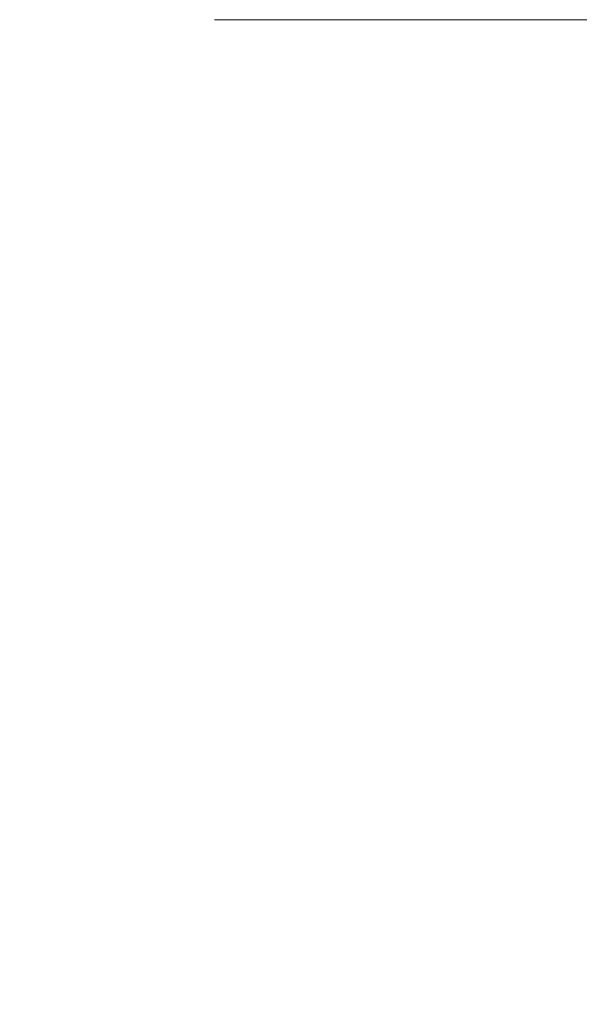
# Model space of a CAD drawing. Extents: x 1 to 669, y 0 to 417.
# Tile 243 of 256: x 326.49 to 328.88, y 281.9 to 286.1. Entities that reach past the tile are written whole.
import ezdxf

# ---------------------------------------------------------------- set-up
doc = ezdxf.new("R2010")
doc.units = 0
doc.header["$LTSCALE"] = 12
doc.header["$MEASUREMENT"] = 0
doc.layers.add('D', color=2, linetype='CONTINUOUS')
doc.styles.get("Standard").update_dxf_attribs({"font": 'SIMPLEX.SHX', "width": 0.875})
doc.dimstyles.new('STANDARD$0', dxfattribs={"dimscale": 32, "dimtxt": 0.09375, "dimasz": 0.0625, "dimexe": 0.03125, "dimexo": 0.03125, "dimgap": 0.03125, "dimtad": 1, "dimtih": 1, "dimtoh": 1, "dimdec": 4, "dimzin": 12, "dimdsep": 46, "dimlunit": 5, "dimtxsty": 'Standard', "dimcen": -0.03125, "dimclrd": 256, "dimclre": 256, "dimclrt": 256, "dimadec": 0, "dimazin": 0, "dimtfac": 0.875, "dimtdec": 4, "dimtofl": 0, "dimtmove": 0, "dimatfit": 3, "dimfxl": 1, "dimtolj": 1, "dimtzin": 12, "dimlwd": 13, "dimlwe": 13, "dimarcsym": 0})

# ---------------------------------------------------------------- blocks, each defined once
blk = doc.blocks.new('*D62')
at = {"layer": 'D', "lineweight": 13, "transparency": 16777216}
for p, q in [((327.3209, 286.096), (429.405, 286.096)), ((428.405, 284.096), (428.405, 230.3389)), ((428.405, 166.5883), (428.405, 222.2139)), ((374.3314, 164.5883), (429.405, 164.5883))]:
    blk.add_line(p, q, dxfattribs=at)
at = {"layer": 'D', "transparency": 16777216}
for points in [[(428.0717, 284.096), (428.7384, 284.096), (428.405, 286.096)], [(428.0717, 166.5883), (428.7384, 166.5883), (428.405, 164.5883)]]:
    blk.add_solid(points, dxfattribs=at)
at = {"layer": 'D', "transparency": 16777216, "insert": (428.405, 226.2764), "char_height": 3, "attachment_point": 5}
blk.add_mtext('\\A1;121{\\H0.875x;\\S1/2;}{}{\\C2;%%p1}', dxfattribs=at)

msp = doc.modelspace()

# ---------------------------------------------------------------- dimensions: what is measured, and where the dimension line sits
at = {"layer": 'D'}
dim = msp.add_linear_dim(base=(428.40503, 164.58826), p1=(326.32086, 286.09602), p2=(373.3314, 164.58826), angle=90, text='<>{}{\\C2;%%p1}', dimstyle='STANDARD$0', override={"dimdec": 1, "dimtp": 1, "dimtm": 1, "dimarcsym": 1}, dxfattribs=at)
dim.commit()
dim.dimension.update_dxf_attribs({"geometry": '*D62', "text_midpoint": (428.40503, 226.27639), "dimtype": 160})

doc.saveas('drawing.dxf')
